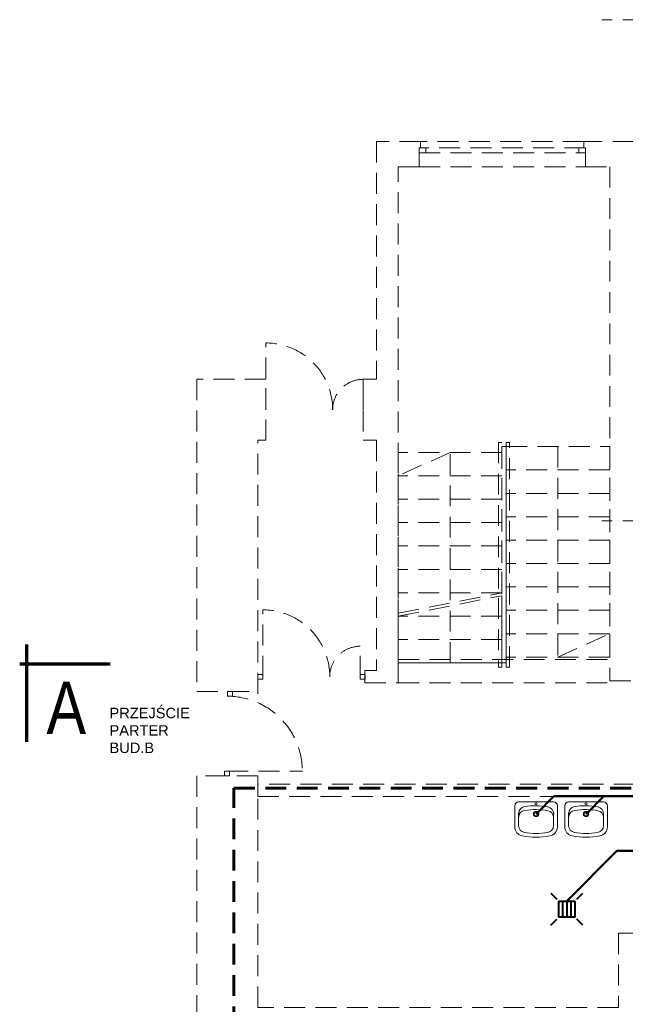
# Model space of a CAD drawing. Header units: millimetres. Extents: x -96593 to 66336, y -23969 to 7139.
# Tile 102 of 256: x -91372 to -90648, y -1192 to -13. Entities that reach past the tile are written whole.
import ezdxf

# ---------------------------------------------------------------- set-up
doc = ezdxf.new("R2010")
doc.units = ezdxf.units.MM
for name, pattern in [('DASHDOT', [1, 0.5, -0.25, 0, -0.25]), ('DASHED', [0.75, 0.5, -0.25]), ('DASHEDX2', [1.5, 1, -0.5])]:
    doc.linetypes.add(name, pattern=pattern)
for name, color, linetype, lineweight in [('!MARIUSZ', 220, 'Continuous', 35), ('BA_KS_ist.', 34, 'Continuous', 50), ('BA_txs', 2, 'Continuous', 18), ('mm_punktwstawienia', 1, 'Continuous', 50), ('PG_OSIE', 1, 'DASHDOT', 18), ('PG_PRZERYWANE_ŚREDNIE', 1, 'DASHEDX2', 18), ('PG_WIDOKOWE_CIENKIE', 1, 'Continuous', 18)]:
    doc.layers.add(name, color=color, linetype=linetype, lineweight=lineweight)
doc.styles.add('BIKTS', font='bikromsw.shx', dxfattribs={"width": 0.85})
doc.styles.get("Standard").update_dxf_attribs({"font": 'arial.ttf'})

# ---------------------------------------------------------------- blocks, each defined once
blk = doc.blocks.new('A$C2E197AD3')
at = {"layer": '!MARIUSZ', "color": 252, "linetype": 'DASHED', "lineweight": 0, "ltscale": 50, "extrusion": (0, 0, -1)}
for p, q in [((294.3, 1840.5), (294.3, 1920.5)), ((290.8, 1521), (290.8, 1601)), ((248.1, 1407.8), (338.1, 1407.8))]:
    blk.add_line(p, q, dxfattribs=at)
at = {"layer": '!MARIUSZ', "color": 252, "linetype": 'DASHED', "lineweight": 0, "ltscale": 50}
for p, q in [((410.8, 1840.5), (410.8, 1877)), ((452.8, 1597), (576.8, 1621.5)), ((452.8, 1593.5), (576.8, 1618)), ((407.3, 1521), (407.3, 1557.5)), ((284.8, 1523.7), (290.8, 1523.7)), ((284.8, 1518.2), (284.8, 1523.7)), ((290.8, 1523.7), (290.8, 1518.2)), ((407.3, 1523.7), (413.3, 1523.7)), ((407.3, 1518.2), (407.3, 1523.7)), ((413.3, 1523.7), (413.3, 1518.2)), ((290.8, 1518.2), (284.8, 1518.2)), ((413.3, 1518.2), (407.3, 1518.2)), ((248.6, 1503.2), (254.6, 1503.2)), ((248.6, 1497.7), (248.6, 1503.2)), ((254.6, 1497.7), (248.6, 1497.7)), ((254.6, 1503.2), (254.6, 1497.7)), ((245.1, 1407.8), (251.1, 1407.8)), ((245.1, 1402.3), (245.1, 1407.8)), ((251.1, 1407.8), (251.1, 1402.3)), ((251.1, 1402.3), (245.1, 1402.3))]:
    blk.add_line(p, q, dxfattribs=at)
for points in [[(479.3, 2161.5), (426.8, 2161.5), (426.8, 1877), (410.8, 1877), (410.8, 1804), (426.8, 1804), (426.8, 1528.5), (412.8, 1528.5), (412.8, 1513.5), (452.8, 1513.5), (452.8, 2131.5), (477.8, 2131.5), (477.8, 2154), (479.3, 2154), (479.3, 2161.5)], [(674.8, 2161.5), (479.3, 2161.5)], [(887.6, 2038.5), (734.8, 2038.5), (734.3, 2161.5), (674.8, 2161.5), (674.8, 2154), (676.8, 2154), (676.8, 2131.5), (705.8, 2131.5), (705.8, 1516), (734.3, 1516), (734.3, 2008.5), (887.3, 2008.5), (887.6, 2038.5)], [(477.8, 2154), (477.8, 2148), (676.8, 2148), (676.8, 2154), (477.8, 2154)], [(477.8, 2131.5), (676.8, 2131.5)], [(284.8, 1500.5), (284.8, 1804), (294.3, 1804), (294.3, 1877), (211.8, 1877), (211.8, 1503.2), (284.3, 1503.2)], [(576.8, 1619.8), (576.8, 1801.5), (572.8, 1801.5), (572.8, 1618.9)], [(643.8, 1796.5), (643.8, 1544.5), (705.8, 1572.5)], [(576.8, 1621.5), (576.8, 1789.5), (452.8, 1789.5), (452.8, 1597)], [(514.8, 1537.5), (514.8, 1789.5), (452.8, 1761.5)], [(705.8, 1768.5), (581.8, 1768.5)], [(576.8, 1761.5), (452.8, 1761.5)], [(576.8, 1733.5), (452.8, 1733.5)], [(705.8, 1740.5), (581.8, 1740.5)], [(705.8, 1712.5), (581.8, 1712.5)], [(576.8, 1705.5), (452.8, 1705.5)], [(576.8, 1677.5), (452.8, 1677.5)], [(705.8, 1684.5), (581.8, 1684.5)], [(705.8, 1656.5), (581.8, 1656.5)], [(576.8, 1649.5), (452.8, 1649.5)], [(705.8, 1628.5), (581.8, 1628.5)], [(576.8, 1621.5), (452.8, 1621.5)], [(576.8, 1621.5), (452.8, 1621.5)], [(576.8, 1621.5), (452.8, 1621.5)], [(452.8, 1537.5), (576.8, 1537.5), (576.8, 1618)], [(572.8, 1615.4), (572.8, 1532.5), (576.8, 1532.5), (576.8, 1616.2)], [(452.8, 1593.5), (452.8, 1537.5)], [(576.8, 1593.5), (452.8, 1593.5)], [(705.8, 1600.5), (581.8, 1600.5)], [(705.8, 1572.5), (581.8, 1572.5)], [(576.8, 1565.5), (452.8, 1565.5)], [(452.8, 1541.5), (705.8, 1541.5)], [(576.8, 1537.5), (452.8, 1537.5)], [(452.8, 1513.5), (705.8, 1513.5)], [(887.3, 1214), (716.3, 1214), (716.3, 1125), (284.8, 1125), (284.8, 1402.3), (211.8, 1402.3), (211.8, 1125), (211.8, 1091.5), (846.3, 1091.5), (846.3, 649.5), (933.3, 649.5)]]:
    blk.add_lwpolyline(points, dxfattribs=at)
for points in [[(477.8, 2154), (485.8, 2154), (485.8, 2148), (477.8, 2148)], [(668.8, 2154), (676.8, 2154), (676.8, 2148), (668.8, 2148)], [(581.8, 1796.5), (576.8, 1796.5), (576.8, 1537.5), (581.8, 1537.5)], [(581.8, 1532.5), (585.8, 1532.5), (585.8, 1801.5), (581.8, 1801.5)], [(581.8, 1796.5), (705.8, 1796.5), (705.8, 1544.5), (581.8, 1544.5)], [(735.8, 1392.5), (284.8, 1392.5), (284.8, 1377.5), (735.8, 1377.5)]]:
    blk.add_lwpolyline(points, close=True, dxfattribs=at)
for centre in [(410.8, 1840.5), (407.3, 1521)]:
    blk.add_arc(centre, 36.5, 90, 180, dxfattribs=at)
for centre in [(294.3, 1840.5), (290.8, 1521)]:
    blk.add_ellipse(centre, major_axis=(56.6, 56.6), ratio=1, start_param=5.497787, end_param=7.068583, dxfattribs=at)
at = {"layer": '!MARIUSZ', "color": 252, "linetype": 'DASHED', "lineweight": 0, "ltscale": 50, "extrusion": (0, 0, -1)}
blk.add_ellipse((248.1, 1407.8), major_axis=(-63.6, 63.6), ratio=1, start_param=0.785398, end_param=2.356194, dxfattribs=at)
at = {"layer": 'PG_OSIE', "color": 252, "ltscale": 25}
for points in [[(696.2, 2307.5), (2976.4, 2307.5)], [(696.2, 1707.5), (2976.4, 1707.5)]]:
    blk.add_lwpolyline(points, dxfattribs=at)
at = {"layer": 'PG_PRZERYWANE_ŚREDNIE', "color": 252, "lineweight": 60, "ltscale": 25}
blk.add_lwpolyline([(812, 406.4), (812, 1101.4), (256.3, 1101.4), (256.3, 1387.6), (882.2, 1387.6)], dxfattribs=at)
at = {"layer": 'PG_WIDOKOWE_CIENKIE', "color": 252, "lineweight": 70}
for p, q in [((8, 1559.5), (8, 1443)), ((108, 1536), (0, 1536))]:
    blk.add_line(p, q, dxfattribs=at)
at = {"layer": 'BA_txs', "color": 252, "style": 'BIKTS', "width": 0.85}
blk.add_text('A', height=62.5, dxfattribs=at).set_placement((32, 1452.5))
at = {"layer": 'BA_txs', "color": 252, "insert": (107.4, 1483.8), "char_height": 12.5, "attachment_point": 1}
blk.add_mtext_dynamic_manual_height_columns('PRZEJŚCIE\\PPARTER\\PBUD.B', width=398.159, gutter_width=12.5, heights=[0], dxfattribs=at)
blk = doc.blocks.new('A$Cf7835451')
at = {"layer": 'PG_WIDOKOWE_CIENKIE', "lineweight": 18}
for p, q in [((30, 50.9), (4.5, 50.9)), ((0, 4.5), (0, 46.4)), ((13.6, 46.3), (18.9, 46.4)), ((17.3, 46.2), (17.3, 46.3)), ((18.1, 46.3), (28.4, 46.5)), ((19.1, 46.3), (19.1, 46.4)), ((24.4, 46.4), (21.8, 46.4)), ((21.8, 46.4), (21.8, 46.4)), ((21.8, 46.4), (21.8, 46.4)), ((22.5, 46.4), (22.5, 46.4)), ((23.6, 46.4), (23.6, 46.4)), ((30, 0), (4.5, 0)), ((14.2, 4.5), (19.5, 4.5)), ((17.3, 4.5), (17.3, 4.6)), ((28.4, 4.5), (19.1, 4.5))]:
    blk.add_line(p, q, dxfattribs=at)
for centre, radius in [((2.3, 25.5), 1.36), ((14.5, 25.5), 3.18), ((14.5, 25.5), 2.27)]:
    blk.add_circle(centre, radius, dxfattribs=at)
for centre, radius, start, end in [((4.5, 46.4), 4.55, 90, 180), ((30, 40), 10.9, 10.2403, 90), ((92.8, 26.6), 88.2, 171.7206, 190.0289), ((13.7, 38.1), 8.18, 90.8747, 171.7206), ((97.4, 26.6), 88.2, 171.7206, 190.0289), ((18.2, 38.1), 8.18, 90.8747, 171.7206), ((28.4, 38.2), 8.18, 9.1541, 90), ((-50.5, 25.5), 88.2, 350.8459, 9.1541), ((-50.5, 25.5), 92.7, 349.7597, 10.2403), ((4.5, 4.5), 4.55, 180, 270), ((14.1, 12.6), 8.18, 190.0289, 270.8747), ((18.6, 12.7), 8.18, 190.0289, 264.7924), ((28.4, 12.7), 8.18, 270, 350.8459), ((30, 10.9), 10.9, 270, 349.7597)]:
    blk.add_arc(centre, radius, start, end, dxfattribs=at)

msp = doc.modelspace()

# ---------------------------------------------------------------- linework, layer by layer
at = {"layer": 'BA_KS_ist.', "color": 30, "linetype": 'Continuous', "ltscale": 25}
for p, q in [((-90733, -942.7), (-90754.4, -964.1)), ((-90733, -942.7), (-90605.7, -942.7)), ((-90673.2, -942.7), (-90694.6, -964.1))]:
    msp.add_line(p, q, dxfattribs=at)
at = {"layer": 'BA_KS_ist.', "linetype": 'Continuous', "ltscale": 25}
for p, q in [((-90717.7, -1068.4), (-90657.6, -1008.2)), ((-90657.6, -1008.2), (-90146.7, -1008.2))]:
    msp.add_line(p, q, dxfattribs=at)
at = {"layer": 'BA_KS_ist.', "color": 34, "lineweight": 40}
for p, q in [((-90736.9, -1058.7), (-90729.7, -1065.9)), ((-90705.6, -1065.9), (-90698.4, -1058.7)), ((-90727.2, -1068.4), (-90708.1, -1068.4)), ((-90727.2, -1087.5), (-90727.2, -1068.4)), ((-90722.7, -1068.4), (-90722.7, -1087.5)), ((-90717.7, -1068.4), (-90717.7, -1087.5)), ((-90712.6, -1068.4), (-90712.6, -1087.5)), ((-90708.1, -1068.4), (-90708.1, -1087.5)), ((-90736.9, -1097.2), (-90729.7, -1090)), ((-90708.1, -1087.5), (-90727.2, -1087.5)), ((-90698.4, -1097.2), (-90705.6, -1090))]:
    msp.add_line(p, q, dxfattribs=at)

# ---------------------------------------------------------------- block references
at = {"layer": 'mm_punktwstawienia', "lineweight": 60}
msp.add_blockref('A$C2E197AD3', (-91372, -2320.7), dxfattribs=at)
at = {"layer": 'PG_WIDOKOWE_CIENKIE', "color": 252, "lineweight": 30, "xscale": -1, "rotation": 90}
for p in [(-90728.9, -949.6), (-90669.1, -949.6)]:
    msp.add_blockref('A$Cf7835451', p, dxfattribs=at)

# ---------------------------------------------------------------- texts
at = {"layer": 'BA_txs', "color": 252, "style": 'BIKTS', "width": 0.85}
msp.add_text('A', height=62.5, dxfattribs=at).set_placement((-91340, -868.2))
at = {"layer": 'BA_txs', "color": 252, "insert": (-91264.6, -836.9), "char_height": 12.5, "attachment_point": 1}
msp.add_mtext_dynamic_manual_height_columns('PRZEJŚCIE\\PPARTER\\PBUD.B', width=3.982, gutter_width=12.5, heights=[0], dxfattribs=at)

doc.saveas('drawing.dxf')
